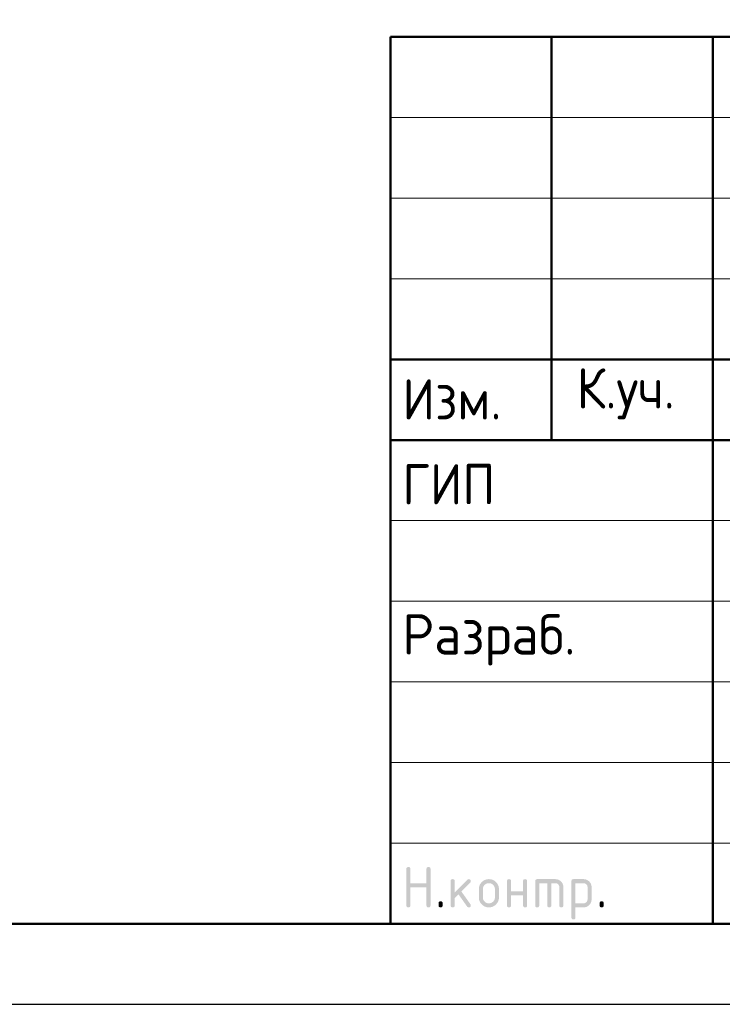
# Model space of a CAD drawing. Header units: millimetres. Extents: x 0 to 50400, y -12 to 35640.
# Tile 7 of 18: x 24840 to 30071, y 0 to 7328. Entities that reach past the tile are written whole.
import ezdxf

# ---------------------------------------------------------------- set-up
doc = ezdxf.new("R2010")
doc.units = ezdxf.units.MM
doc.layers.add('Standard', color=7, linetype='Continuous', lineweight=25)
doc.styles.add('ISOCPEUR', font='txt')

msp = doc.modelspace()

# ---------------------------------------------------------------- hatches: boundary and pattern name
at = {"layer": 'Standard', "linetype": 'Continuous', "lineweight": 25, "transparency": 33554687}
for points in [[(27718.9, 736.5), (27718.9, 1006.5), (27718.9, 1008.4), (27719.1, 1010.1), (27719.4, 1011.7), (27719.8, 1013.1), (27720.3, 1014.5), (27721, 1015.7), (27721.7, 1016.9), (27722.7, 1017.8), (27723.6, 1018.7), (27724.8, 1019.4), (27725.9, 1020.1), (27727.4, 1020.6), (27728.8, 1021.1), (27730.4, 1021.3), (27732, 1021.5), (27733.9, 1021.5), (27735.8, 1021.5), (27737.4, 1021.3), (27739.1, 1021.1), (27740.5, 1020.6), (27741.9, 1020.1), (27743.1, 1019.4), (27744.3, 1018.7), (27745.2, 1017.8), (27746.1, 1016.9), (27746.8, 1015.7), (27747.5, 1014.5), (27748, 1013.1), (27748.5, 1011.7), (27748.7, 1010.1), (27749, 1008.4), (27749, 1006.6), (27749, 901.6), (27868.6, 901.6), (27868.6, 1006.6), (27868.6, 1008.4), (27868.9, 1010.1), (27869.1, 1011.7), (27869.6, 1013.1), (27870, 1014.5), (27870.7, 1015.7), (27871.4, 1016.9), (27872.4, 1017.8), (27873.3, 1018.7), (27874.5, 1019.4), (27875.7, 1020.1), (27877.1, 1020.6), (27878.5, 1021.1), (27880.1, 1021.3), (27881.8, 1021.5), (27883.6, 1021.5), (27885.5, 1021.5), (27887.2, 1021.3), (27888.8, 1021.1), (27890.2, 1020.6), (27891.6, 1020.1), (27892.8, 1019.4), (27894, 1018.7), (27894.9, 1017.8), (27895.9, 1016.9), (27896.6, 1015.7), (27897.3, 1014.5), (27897.7, 1013.1), (27898.2, 1011.7), (27898.4, 1010.1), (27898.7, 1008.4), (27898.7, 1006.5), (27898.7, 736.5), (27898.7, 734.7), (27898.4, 733), (27898.2, 731.4), (27897.7, 730), (27897.3, 728.6), (27896.6, 727.4), (27895.9, 726.2), (27894.9, 725.3), (27894, 724.4), (27892.8, 723.7), (27891.6, 723), (27890.2, 722.5), (27888.8, 722), (27887.2, 721.8), (27885.5, 721.5), (27883.6, 721.5), (27881.8, 721.5), (27880.1, 721.8), (27878.5, 722), (27877.1, 722.5), (27875.7, 723), (27874.5, 723.7), (27873.3, 724.4), (27872.4, 725.3), (27871.4, 726.2), (27870.7, 727.4), (27870, 728.6), (27869.6, 730), (27869.1, 731.4), (27868.9, 733), (27868.6, 734.7), (27868.6, 736.5), (27868.6, 871.5), (27749, 871.5), (27749, 736.5), (27749, 734.7), (27748.7, 733), (27748.5, 731.4), (27748, 730), (27747.5, 728.6), (27746.8, 727.4), (27746.1, 726.2), (27745.2, 725.3), (27744.3, 724.4), (27743.1, 723.7), (27741.9, 723), (27740.5, 722.5), (27739.1, 722), (27737.4, 721.8), (27735.8, 721.5), (27733.9, 721.5), (27732, 721.5), (27730.4, 721.8), (27728.8, 722), (27727.4, 722.5), (27725.9, 723), (27724.8, 723.7), (27723.6, 724.4), (27722.7, 725.3), (27721.7, 726.2), (27721, 727.4), (27720.3, 728.6), (27719.8, 730), (27719.4, 731.4), (27719.1, 733), (27718.9, 734.7)], [(28078.7, 832.8), (28173, 927.1), (28174.1, 928.1), (28175.3, 929), (28176.5, 929.8), (28177.9, 930.3), (28179.2, 930.8), (28180.6, 931.1), (28182.1, 931.4), (28183.7, 931.4), (28185.6, 931.4), (28187.2, 931.1), (28188.9, 930.9), (28190.3, 930.4), (28191.7, 930), (28192.8, 929.3), (28194, 928.6), (28195, 927.6), (28195.9, 926.7), (28196.6, 925.5), (28197.3, 924.3), (28197.8, 922.9), (28198.2, 921.5), (28198.5, 919.9), (28198.7, 918.3), (28198.7, 916.4), (28198.7, 914.9), (28198.4, 913.5), (28198.1, 912.1), (28197.6, 910.8), (28197, 909.5), (28196.1, 908.3), (28195.3, 907.1), (28194.1, 905.9), (28128.3, 840.1), (28195.7, 745.2), (28197.2, 743.1), (28198, 740.9), (28198.7, 738.7), (28198.7, 736.3), (28198.7, 734.5), (28198.5, 732.8), (28198.2, 731.2), (28197.8, 729.9), (28197.3, 728.5), (28196.6, 727.3), (28195.9, 726.2), (28195, 725.2), (28194, 724.3), (28192.8, 723.6), (28191.7, 722.9), (28190.3, 722.5), (28188.9, 722), (28187.2, 721.8), (28185.6, 721.5), (28183.7, 721.5), (28181.7, 721.5), (28179.9, 721.9), (28178.2, 722.3), (28176.6, 723.1), (28175, 723.9), (28173.7, 725.1), (28172.3, 726.3), (28171.2, 727.9), (28106.7, 818.6), (28078.7, 790.6), (28078.7, 736.5), (28078.7, 734.7), (28078.5, 733), (28078.3, 731.4), (28077.8, 730), (28077.3, 728.6), (28076.6, 727.4), (28075.9, 726.2), (28075, 725.3), (28074, 724.4), (28072.9, 723.7), (28071.7, 723), (28070.3, 722.5), (28068.9, 722), (28067.2, 721.8), (28065.6, 721.5), (28063.7, 721.5), (28061.8, 721.5), (28060.2, 721.8), (28058.5, 722), (28057.1, 722.5), (28055.7, 723), (28054.5, 723.7), (28053.4, 724.4), (28052.4, 725.3), (28051.5, 726.2), (28050.8, 727.4), (28050.1, 728.6), (28049.6, 730), (28049.2, 731.4), (28048.9, 733), (28048.7, 734.7), (28048.7, 736.5), (28048.7, 916.4), (28048.7, 918.3), (28048.9, 919.9), (28049.2, 921.5), (28049.6, 922.9), (28050.1, 924.3), (28050.8, 925.5), (28051.5, 926.7), (28052.4, 927.6), (28053.4, 928.6), (28054.5, 929.3), (28055.7, 930), (28057.1, 930.4), (28058.5, 930.9), (28060.2, 931.1), (28061.8, 931.4), (28063.7, 931.4), (28065.6, 931.4), (28067.2, 931.1), (28068.9, 930.9), (28070.3, 930.4), (28071.7, 930), (28072.9, 929.3), (28074, 928.6), (28075, 927.6), (28075.9, 926.7), (28076.6, 925.5), (28077.3, 924.3), (28077.8, 922.9), (28078.3, 921.5), (28078.5, 919.9), (28078.7, 918.3), (28078.7, 916.4)], [(28498.4, 811.4), (28498.4, 736.5), (28498.4, 734.7), (28498.2, 733), (28497.9, 731.4), (28497.5, 730), (28497, 728.6), (28496.3, 727.4), (28495.6, 726.2), (28494.6, 725.3), (28493.7, 724.4), (28492.5, 723.6), (28491.4, 723), (28489.9, 722.5), (28488.5, 722), (28486.9, 721.8), (28485.2, 721.5), (28483.4, 721.5), (28481.5, 721.5), (28479.8, 721.8), (28478.2, 722), (28476.8, 722.5), (28475.4, 723), (28474.2, 723.7), (28473, 724.4), (28472.1, 725.3), (28471.2, 726.2), (28470.5, 727.4), (28469.8, 728.6), (28469.3, 730), (28468.8, 731.4), (28468.6, 733), (28468.3, 734.7), (28468.3, 736.5), (28468.3, 916.4), (28468.3, 918.3), (28468.6, 919.9), (28468.8, 921.5), (28469.3, 922.9), (28469.8, 924.3), (28470.5, 925.5), (28471.2, 926.7), (28472.1, 927.6), (28473, 928.6), (28474.2, 929.3), (28475.4, 930), (28476.8, 930.4), (28478.2, 930.9), (28479.8, 931.1), (28481.5, 931.4), (28483.4, 931.4), (28485.2, 931.4), (28486.9, 931.1), (28488.5, 930.9), (28489.9, 930.4), (28491.4, 930), (28492.5, 929.3), (28493.7, 928.6), (28494.6, 927.6), (28495.6, 926.7), (28496.3, 925.5), (28497, 924.4), (28497.5, 923), (28497.9, 921.5), (28498.2, 919.9), (28498.4, 918.3), (28498.4, 916.4), (28498.4, 841.5), (28588, 841.5), (28588, 916.4), (28588, 918.3), (28588.2, 919.9), (28588.5, 921.5), (28589, 923), (28589.4, 924.4), (28590.1, 925.5), (28590.8, 926.7), (28591.8, 927.6), (28592.7, 928.6), (28593.9, 929.3), (28595.1, 930), (28596.5, 930.4), (28597.9, 930.9), (28599.5, 931.1), (28601.2, 931.4), (28603, 931.4), (28604.9, 931.4), (28606.6, 931.1), (28608.2, 930.9), (28609.6, 930.4), (28611, 930), (28612.2, 929.3), (28613.4, 928.6), (28614.3, 927.6), (28615.2, 926.7), (28615.9, 925.5), (28616.7, 924.3), (28617.1, 922.9), (28617.6, 921.5), (28617.8, 919.9), (28618.1, 918.3), (28618.1, 916.4), (28618.1, 736.5), (28618.1, 734.7), (28617.8, 733), (28617.6, 731.4), (28617.1, 730), (28616.7, 728.6), (28615.9, 727.4), (28615.2, 726.2), (28614.3, 725.3), (28613.4, 724.4), (28612.2, 723.7), (28611, 723), (28609.6, 722.5), (28608.2, 722), (28606.6, 721.8), (28604.9, 721.5), (28603, 721.5), (28601.2, 721.5), (28599.5, 721.8), (28597.9, 722), (28596.5, 722.5), (28595.1, 723), (28593.9, 723.6), (28592.7, 724.4), (28591.8, 725.3), (28590.8, 726.2), (28590.1, 727.4), (28589.4, 728.6), (28589, 730), (28588.5, 731.4), (28588.2, 733), (28588, 734.7), (28588, 736.5), (28588, 811.4)], [(28693.2, 931.4), (28828.1, 931.4), (28831.2, 931.4), (28834.2, 931.1), (28837.2, 930.8), (28840.1, 930.3), (28843, 929.7), (28845.7, 928.9), (28848.5, 928.1), (28851.2, 927), (28853.8, 925.9), (28856.4, 924.5), (28858.9, 923.2), (28861.3, 921.5), (28863.7, 919.9), (28866, 918), (28868.3, 916.1), (28870.5, 913.9), (28872.7, 911.7), (28874.6, 909.4), (28876.5, 907.1), (28878.2, 904.7), (28879.8, 902.3), (28881.2, 899.7), (28882.5, 897.2), (28883.6, 894.5), (28884.7, 891.9), (28885.5, 889.1), (28886.4, 886.3), (28886.9, 883.4), (28887.5, 880.6), (28887.7, 877.6), (28888, 874.5), (28888, 871.4), (28888, 736.5), (28888, 734.7), (28887.8, 733), (28887.5, 731.4), (28887.1, 730), (28886.6, 728.6), (28885.9, 727.4), (28885.2, 726.2), (28884.3, 725.3), (28883.3, 724.4), (28882.1, 723.7), (28881, 723), (28879.6, 722.5), (28878.1, 722), (28876.5, 721.8), (28874.9, 721.5), (28873, 721.5), (28871.1, 721.5), (28869.5, 721.8), (28867.8, 722), (28866.4, 722.5), (28865, 723), (28863.8, 723.6), (28862.7, 724.4), (28861.7, 725.3), (28860.8, 726.2), (28860.1, 727.4), (28859.4, 728.6), (28858.9, 730), (28858.4, 731.4), (28858.2, 733), (28857.9, 734.7), (28857.9, 736.5), (28857.9, 871.4), (28857.9, 874.5), (28857.4, 877.5), (28856.9, 880.4), (28855.8, 883.1), (28854.7, 885.7), (28853.1, 888.1), (28851.5, 890.5), (28849.3, 892.7), (28847.2, 894.8), (28844.8, 896.5), (28842.4, 898.1), (28839.7, 899.2), (28837.1, 900.2), (28834.1, 900.8), (28831.2, 901.3), (28828, 901.3), (28798.1, 901.3), (28798.1, 736.5), (28798.1, 734.7), (28797.9, 733), (28797.6, 731.4), (28797.2, 730), (28796.7, 728.6), (28796, 727.4), (28795.3, 726.2), (28794.4, 725.3), (28793.4, 724.4), (28792.3, 723.6), (28791.1, 723), (28789.7, 722.5), (28788.3, 722), (28786.6, 721.8), (28785, 721.5), (28783.1, 721.5), (28781.2, 721.5), (28779.6, 721.8), (28777.9, 722), (28776.5, 722.5), (28775.1, 723), (28773.9, 723.6), (28772.8, 724.4), (28771.8, 725.3), (28770.9, 726.2), (28770.2, 727.4), (28769.5, 728.6), (28769, 730), (28768.5, 731.4), (28768.3, 733), (28768.1, 734.7), (28768.1, 736.5), (28768.1, 901.3), (28708.2, 901.3), (28708.2, 736.5), (28708.2, 734.7), (28708, 733), (28707.8, 731.4), (28707.3, 730), (28706.8, 728.6), (28706.1, 727.4), (28705.4, 726.2), (28704.5, 725.3), (28703.5, 724.4), (28702.4, 723.6), (28701.2, 723), (28699.8, 722.5), (28698.4, 722), (28696.7, 721.8), (28695.1, 721.5), (28693.2, 721.5), (28691.3, 721.5), (28689.7, 721.8), (28688, 722), (28686.6, 722.5), (28685.2, 723), (28684, 723.7), (28682.9, 724.4), (28681.9, 725.3), (28681, 726.2), (28680.3, 727.4), (28679.6, 728.6), (28679.1, 730), (28678.7, 731.4), (28678.4, 733), (28678.2, 734.7), (28678.2, 736.5), (28678.2, 916.4), (28678.2, 918.3), (28678.4, 919.9), (28678.6, 921.5), (28679.1, 922.9), (28679.6, 924.3), (28680.3, 925.5), (28681, 926.7), (28681.9, 927.6), (28682.9, 928.6), (28684, 929.3), (28685.2, 930), (28686.6, 930.4), (28688, 930.9), (28689.6, 931.1), (28691.3, 931.4)], [(27958.8, 751.6), (27958.8, 753.5), (27959, 755.1), (27959.3, 756.8), (27959.7, 758.2), (27960.2, 759.6), (27960.9, 760.8), (27961.6, 761.9), (27962.5, 762.9), (27963.5, 763.8), (27964.7, 764.5), (27965.8, 765.2), (27967.2, 765.7), (27968.6, 766.2), (27970.3, 766.4), (27971.9, 766.6), (27973.8, 766.6), (27975.7, 766.6), (27977.3, 766.4), (27979, 766.2), (27980.4, 765.7), (27981.8, 765.2), (27983, 764.5), (27984.1, 763.8), (27985.1, 762.9), (27986, 761.9), (27986.7, 760.8), (27987.4, 759.6), (27987.9, 758.2), (27988.4, 756.8), (27988.6, 755.1), (27988.8, 753.5), (27988.8, 751.6), (27988.8, 736.6), (27988.8, 734.7), (27988.6, 733), (27988.4, 731.4), (27987.9, 730), (27987.4, 728.6), (27986.7, 727.4), (27986, 726.2), (27985.1, 725.3), (27984.1, 724.4), (27983, 723.7), (27981.8, 723), (27980.4, 722.5), (27979, 722), (27977.3, 721.8), (27975.7, 721.5), (27973.8, 721.5), (27971.9, 721.5), (27970.3, 721.8), (27968.6, 722), (27967.2, 722.5), (27965.8, 723), (27964.7, 723.7), (27963.5, 724.4), (27962.5, 725.3), (27961.6, 726.2), (27960.9, 727.4), (27960.2, 728.6), (27959.7, 730), (27959.3, 731.4), (27959, 733), (27958.8, 734.7), (27958.8, 736.6)], [(29158, 751.6), (29158, 753.5), (29158.2, 755.1), (29158.4, 756.8), (29158.9, 758.2), (29159.4, 759.6), (29160.1, 760.8), (29160.8, 761.9), (29161.7, 762.9), (29162.6, 763.8), (29163.8, 764.5), (29165, 765.2), (29166.4, 765.7), (29167.8, 766.2), (29169.5, 766.4), (29171.1, 766.6), (29173, 766.6), (29174.9, 766.6), (29176.5, 766.4), (29178.1, 766.2), (29179.6, 765.7), (29181, 765.2), (29182.1, 764.5), (29183.3, 763.8), (29184.3, 762.9), (29185.2, 761.9), (29185.9, 760.8), (29186.6, 759.6), (29187.1, 758.2), (29187.5, 756.8), (29187.8, 755.1), (29188, 753.5), (29188, 751.6), (29188, 736.6), (29188, 734.7), (29187.8, 733), (29187.5, 731.4), (29187.1, 730), (29186.6, 728.6), (29185.9, 727.4), (29185.2, 726.2), (29184.3, 725.3), (29183.3, 724.4), (29182.1, 723.7), (29181, 723), (29179.6, 722.5), (29178.1, 722), (29176.5, 721.8), (29174.9, 721.5), (29173, 721.5), (29171.1, 721.5), (29169.5, 721.8), (29167.8, 722), (29166.4, 722.5), (29165, 723), (29163.8, 723.7), (29162.6, 724.4), (29161.7, 725.3), (29160.8, 726.2), (29160.1, 727.4), (29159.4, 728.6), (29158.9, 730), (29158.4, 731.4), (29158.2, 733), (29158, 734.7), (29158, 736.6)]]:
    msp.add_hatch(color=7, dxfattribs=at).paths.add_polyline_path(points, flags=16)
h = msp.add_hatch(color=7, dxfattribs=at)
h.paths.add_polyline_path([(28258.5, 796.5), (28258.5, 856.4), (28258.5, 860.3), (28258.8, 864.1), (28259.2, 867.8), (28259.9, 871.4), (28260.6, 875), (28261.6, 878.5), (28262.6, 881.9), (28264, 885.3), (28265.3, 888.6), (28267.1, 891.7), (28268.8, 894.9), (28270.8, 897.9), (28272.9, 901), (28275.3, 903.8), (28277.7, 906.7), (28280.4, 909.5), (28283.1, 912.2), (28286, 914.6), (28288.9, 917), (28291.9, 919.1), (28294.9, 921.1), (28298.1, 922.8), (28301.3, 924.5), (28304.6, 925.9), (28307.9, 927.3), (28311.4, 928.3), (28314.8, 929.3), (28318.4, 930), (28322, 930.7), (28325.7, 931), (28329.5, 931.4), (28333.4, 931.4), (28337.3, 931.4), (28341.1, 931), (28344.9, 930.7), (28348.5, 930), (28352.2, 929.3), (28355.6, 928.3), (28359.1, 927.3), (28362.4, 926), (28365.8, 924.6), (28368.9, 922.9), (28372.1, 921.2), (28375.1, 919.2), (28378.1, 917.1), (28381, 914.8), (28383.9, 912.4), (28386.6, 909.7), (28389.3, 907), (28391.6, 904.1), (28394, 901.3), (28396, 898.2), (28398.1, 895.2), (28399.8, 892), (28401.5, 888.9), (28402.8, 885.5), (28404.2, 882.2), (28405.2, 878.7), (28406.2, 875.2), (28406.9, 871.6), (28407.6, 868), (28407.9, 864.2), (28408.2, 860.4), (28408.2, 856.4), (28408.2, 796.5), (28408.2, 792.6), (28407.9, 788.9), (28407.5, 785.1), (28406.9, 781.5), (28406.2, 777.9), (28405.2, 774.4), (28404.1, 771), (28402.8, 767.7), (28401.4, 764.4), (28399.7, 761.2), (28398, 758), (28395.9, 755), (28393.9, 752), (28391.5, 749.1), (28389.1, 746.2), (28386.3, 743.5), (28383.6, 740.7), (28380.7, 738.3), (28377.8, 735.9), (28374.8, 733.9), (28371.8, 731.8), (28368.6, 730.1), (28365.5, 728.4), (28362.2, 727), (28358.8, 725.6), (28355.4, 724.6), (28351.9, 723.6), (28348.3, 722.9), (28344.7, 722.2), (28341, 721.9), (28337.3, 721.5), (28333.4, 721.5), (28329.5, 721.5), (28325.7, 721.9), (28322, 722.2), (28318.4, 722.9), (28314.8, 723.6), (28311.4, 724.6), (28307.9, 725.6), (28304.6, 727), (28301.3, 728.4), (28298.1, 730.1), (28294.9, 731.8), (28291.9, 733.9), (28288.9, 735.9), (28286, 738.3), (28283.1, 740.7), (28280.4, 743.5), (28277.7, 746.2), (28275.3, 749.1), (28272.9, 752), (28270.8, 755), (28268.8, 758), (28267.1, 761.2), (28265.3, 764.4), (28264, 767.7), (28262.6, 771), (28261.6, 774.4), (28260.6, 777.9), (28259.9, 781.5), (28259.2, 785.1), (28258.8, 788.9), (28258.5, 792.6)], flags=16)
h.paths.add_polyline_path([(28378.2, 796.6), (28378.2, 856.6), (28378.2, 861.2), (28377.4, 865.5), (28376.5, 869.9), (28374.9, 873.8), (28373.2, 877.8), (28370.8, 881.4), (28368.3, 885.1), (28365.1, 888.4), (28361.8, 891.7), (28358.1, 894.1), (28354.5, 896.6), (28350.6, 898.3), (28346.6, 899.9), (28342.3, 900.7), (28338, 901.6), (28333.4, 901.6), (28328.7, 901.6), (28324.4, 900.7), (28320.1, 899.9), (28316.2, 898.3), (28312.2, 896.6), (28308.6, 894.1), (28305, 891.7), (28301.7, 888.4), (28298.4, 885.1), (28295.9, 881.4), (28293.5, 877.8), (28291.8, 873.8), (28290.2, 869.9), (28289.4, 865.5), (28288.6, 861.2), (28288.6, 856.6), (28288.6, 796.6), (28288.6, 791.9), (28289.4, 787.5), (28290.2, 783.2), (28291.8, 779.2), (28293.4, 775.2), (28295.9, 771.6), (28298.3, 767.9), (28301.6, 764.7), (28304.8, 761.4), (28308.4, 758.9), (28312.1, 756.5), (28316, 754.9), (28320, 753.2), (28324.3, 752.4), (28328.7, 751.6), (28333.4, 751.6), (28338, 751.6), (28342.3, 752.4), (28346.6, 753.2), (28350.6, 754.9), (28354.5, 756.5), (28358.1, 759), (28361.8, 761.5), (28365.1, 764.8), (28368.3, 768.1), (28370.8, 771.7), (28373.2, 775.3), (28374.9, 779.3), (28376.5, 783.3), (28377.4, 787.6), (28378.2, 791.9)])
h = msp.add_hatch(color=7, dxfattribs=at)
h.paths.add_polyline_path([(28948.1, 916.4), (28948.1, 918.3), (28948.4, 919.9), (28948.6, 921.5), (28949.1, 923), (28949.5, 924.3), (28950.2, 925.5), (28950.9, 926.7), (28951.9, 927.6), (28952.8, 928.6), (28954, 929.3), (28955.1, 930), (28956.5, 930.4), (28957.9, 930.9), (28959.6, 931.1), (28961.2, 931.4), (28963.1, 931.4), (29038, 931.4), (29041.1, 931.4), (29044.1, 931.1), (29047.2, 930.8), (29050.1, 930.3), (29052.9, 929.8), (29055.7, 928.9), (29058.5, 928.1), (29061.2, 927), (29063.8, 925.9), (29066.4, 924.6), (29068.9, 923.2), (29071.3, 921.6), (29073.7, 920), (29076, 918.1), (29078.3, 916.2), (29080.5, 914), (29082.7, 911.8), (29084.6, 909.5), (29086.5, 907.2), (29088.1, 904.8), (29089.7, 902.4), (29091.1, 899.9), (29092.4, 897.3), (29093.5, 894.7), (29094.6, 892), (29095.4, 889.2), (29096.2, 886.5), (29096.8, 883.5), (29097.3, 880.6), (29097.6, 877.6), (29097.8, 874.6), (29097.8, 871.4), (29097.8, 781.5), (29097.8, 778.4), (29097.6, 775.4), (29097.3, 772.4), (29096.8, 769.5), (29096.2, 766.6), (29095.4, 763.8), (29094.6, 761), (29093.5, 758.4), (29092.4, 755.7), (29091.1, 753.2), (29089.7, 750.7), (29088.1, 748.2), (29086.5, 745.8), (29084.6, 743.5), (29082.7, 741.2), (29080.5, 739), (29078.3, 736.8), (29076, 734.9), (29073.8, 733), (29071.3, 731.4), (29068.9, 729.7), (29066.4, 728.4), (29063.9, 727), (29061.2, 725.9), (29058.6, 724.8), (29055.8, 724), (29053, 723.2), (29050.1, 722.6), (29047.2, 722.1), (29044.2, 721.8), (29041.1, 721.5), (29038, 721.5), (28978.2, 721.5), (28978.2, 646.6), (28978.2, 644.8), (28977.9, 643.1), (28977.7, 641.5), (28977.2, 640.1), (28976.8, 638.7), (28976.1, 637.5), (28975.4, 636.3), (28974.4, 635.4), (28973.5, 634.5), (28972.3, 633.8), (28971.1, 633.1), (28969.7, 632.6), (28968.3, 632.1), (28966.7, 631.9), (28965, 631.7), (28963.1, 631.7), (28961.3, 631.7), (28959.6, 631.9), (28958, 632.1), (28956.6, 632.6), (28955.2, 633.1), (28954, 633.8), (28952.8, 634.5), (28951.9, 635.4), (28950.9, 636.3), (28950.2, 637.5), (28949.5, 638.7), (28949.1, 640.1), (28948.6, 641.5), (28948.4, 643.1), (28948.1, 644.8), (28948.1, 646.6)], flags=16)
h.paths.add_polyline_path([(28978.2, 901.3), (28978.2, 751.6), (29037.9, 751.6), (29041, 751.6), (29043.9, 752.1), (29046.8, 752.7), (29049.4, 753.8), (29052.1, 754.9), (29054.5, 756.5), (29056.9, 758.1), (29059.1, 760.3), (29061.3, 762.5), (29062.9, 764.9), (29064.5, 767.4), (29065.6, 770), (29066.7, 772.7), (29067.2, 775.5), (29067.8, 778.4), (29067.8, 781.5), (29067.8, 871.4), (29067.8, 874.6), (29067.2, 877.5), (29066.7, 880.4), (29065.6, 883.1), (29064.6, 885.7), (29062.9, 888.1), (29061.3, 890.5), (29059.2, 892.7), (29057, 894.9), (29054.6, 896.5), (29052.2, 898.1), (29049.6, 899.2), (29046.9, 900.2), (29044, 900.8), (29041.1, 901.3), (29037.9, 901.3)])

# ---------------------------------------------------------------- linework, layer by layer
at = {"layer": 'Standard', "color": 7, "linetype": 'Continuous', "lineweight": 50, "transparency": 33554687}
for p, q in [((27600, 600), (27600, 7200)), ((27600, 7200), (49800, 7200)), ((28800, 4200), (28800, 7200)), ((30000, 600), (30000, 7200)), ((27600, 4800), (35400, 4800)), ((27600, 4800), (35400, 4800)), ((27600, 4200), (35400, 4200)), ((27600, 4200), (35400, 4200))]:
    msp.add_line(p, q, dxfattribs=at)
at = {"layer": 'Standard', "color": 7, "linetype": 'Continuous', "lineweight": 13, "transparency": 33554687}
for p, q in [((27600, 6600), (35400, 6600)), ((27600, 6000), (35400, 6000)), ((27600, 5400), (35400, 5400)), ((27600, 3600), (35400, 3600)), ((27600, 3000), (35400, 3000)), ((27600, 3000), (35400, 3000)), ((27600, 2400), (35400, 2400)), ((27600, 2400), (35400, 2400)), ((27600, 1800), (35400, 1800)), ((27600, 1200), (35400, 1200))]:
    msp.add_line(p, q, dxfattribs=at)
at = {"layer": 'Standard', "color": 7, "linetype": 'Continuous', "lineweight": 25, "transparency": 33554687}
msp.add_line((27600, 600), (49800, 600), dxfattribs=at)
msp.add_line((27600, 600), (49800, 600), dxfattribs=at)
msp.add_line((27600, 600), (49800, 600), dxfattribs=at)
msp.add_lwpolyline([(0, 0), (50400, 0), (50400, 35640), (0, 35640), (0, 0)], close=True, dxfattribs=at)
at = {"layer": 'Standard', "color": 7, "linetype": 'Continuous', "lineweight": 13, "transparency": 33554687}
msp.add_lwpolyline([(50400, 35640), (0, 35640), (0, 0), (50400, 0), (50400, 35640)], dxfattribs=at)
at = {"layer": 'Standard', "color": 7, "linetype": 'Continuous', "lineweight": 50, "transparency": 33554687}
msp.add_lwpolyline([(2400, 35040), (49800, 35040), (49800, 600), (2400, 600), (2400, 35040)], close=True, dxfattribs=at)
at = {"layer": 'Standard', "color": 7, "linetype": 'Continuous', "lineweight": 25, "transparency": 33554687}
msp.add_lwpolyline([(49800, 7200), (27600, 7200), (27600, 600), (49800, 600), (49800, 7200)], dxfattribs=at)

# ---------------------------------------------------------------- texts
at = {"layer": 'Standard', "color": 7, "linetype": 'Continuous', "lineweight": 13, "transparency": 33554687, "insert": (27600, 10438.4), "char_height": 336, "width": 13126.68, "attachment_point": 1, "line_spacing_factor": 1.084337}
msp.add_mtext('\\A1;{\\fISOCPEUR|i0|b0;\\H335.999994;\\W1.000000;\\C7;1. Спецификацию элементов, ведомость деталей см. лист 25}\\P{\\fISOCPEUR|i0|b0;\\H335.999994;\\W1.000000;\\C7;Ведомость расхода стали см. лист 1.1}\\P{\\fISOCPEUR|i0|b0;\\H335.999994;\\W1.000000;\\C7;2. Опалубочный план конструкции стен см. лист 17}\\P{\\fISOCPEUR|i0|b0;\\H335.999994;\\W1.000000;\\C7;3. Узлы см. лист 10 лист 22}\\P{\\fISOCPEUR|i0|b0;\\H335.999994;\\W1.000000;\\C7;4. Сечения см. листы 22...24}\\P', dxfattribs=at)
at = {"layer": 'Standard', "color": 7, "linetype": 'Continuous', "lineweight": 25, "transparency": 33554687, "char_height": 300, "attachment_point": 7, "style": 'ISOCPEUR'}
for s, insert, width in [('\\W0.93;Изм.', (27688.8, 4353), 903.476), ('\\W0.93;К.уч.', (28987.2, 4353), 979.214), ('\\W0.92;ГИП', (27688.8, 3721.5), 827.543), ('\\W0.96;Разраб.', (27688.8, 2521.5), 1567.875)]:
    msp.add_mtext(s, dxfattribs=dict(at, insert=insert, width=width))

doc.saveas('drawing.dxf')
